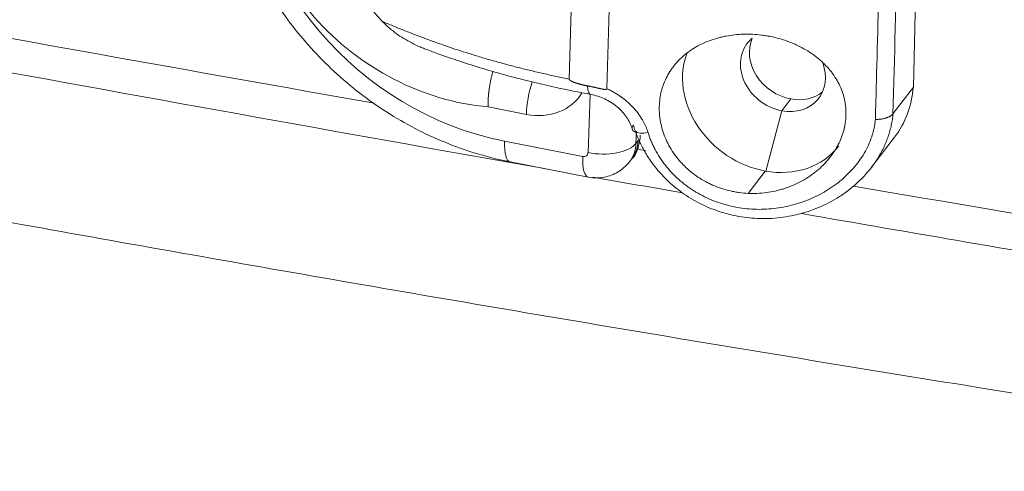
# Model space of a CAD drawing. Header units: millimetres. Extents: x 0 to 594, y 0 to 420.
# Tile 38 of 256: x 137.08 to 141.67, y 146.37 to 148.47. Entities that reach past the tile are written whole.
import ezdxf

# ---------------------------------------------------------------- set-up
doc = ezdxf.new("R2010")
doc.units = ezdxf.units.MM
doc.layers.add('1', color=7, linetype='Continuous', true_color=0xffffff)
doc.styles.add('Arial', font='txt')
doc.dimstyles.get("Standard").update_dxf_attribs({"dimtxt": 0.18, "dimasz": 0.18, "dimexe": 0.18, "dimexo": 0.0625, "dimgap": 0.09, "dimtad": 0, "dimtih": 1, "dimtoh": 1, "dimdec": 4, "dimzin": 0, "dimdsep": 46, "dimtxsty": 'Standard', "dimcen": 0.09, "dimadec": 0, "dimazin": 0, "dimtfac": 1, "dimtdec": 4, "dimtofl": 0, "dimtmove": 0, "dimatfit": 3, "dimfxl": 0, "dimtolj": 1, "dimtzin": 0, "dimarcsym": 0})

# ---------------------------------------------------------------- blocks, each defined once
blk = doc.blocks.new('_U0')
at = {"layer": '1', "color": 18, "lineweight": 18}
for p, q in [((94.8504, 161.6393), (94.8504, 103.5833)), ((318.5034, 149.327), (318.5034, 103.5833)), ((94.8504, 105.5833), (168.6802, 105.5833)), ((318.5034, 105.5833), (244.6736, 105.5833))]:
    blk.add_line(p, q, dxfattribs=at)
at = {"layer": '1', "color": 18}
for points in [[(94.8504, 105.5833), (98.3504, 106.5212), (98.3504, 104.6455)], [(318.5034, 105.5833), (315.0034, 104.6455), (315.0034, 106.5212)]]:
    blk.add_solid(points, dxfattribs=at)
at = {"layer": '1', "color": 18, "linetype": 'Continuous', "lineweight": 13, "char_height": 3.5, "attachment_point": 7, "line_spacing_factor": 1.047437, "style": 'Arial'}
for s, insert in [('\\fArial|b0|i0;\\W1.0000;DEFLATED TUBE LENGTH', (183.0321, 102.9547)), ('\\fArial|b0|i0;\\W1.0000;4.47', (170.3657, 102.9547))]:
    blk.add_mtext(s, dxfattribs=dict(at, insert=insert))
blk = doc.blocks.new('_U9')
at = {"layer": '1', "color": 18, "lineweight": 18}
for p, q in [((99.1455, 154.7179), (72.65, 154.7179)), ((74.65, 154.7179), (74.65, 112.4208)), ((257.5135, 127.4368), (72.65, 127.4368))]:
    blk.add_line(p, q, dxfattribs=at)
at = {"layer": '1', "color": 18}
for points in [[(74.65, 154.7179), (75.5878, 151.2179), (73.7122, 151.2179)], [(74.65, 127.4368), (73.7122, 130.9368), (75.5878, 130.9368)]]:
    blk.add_solid(points, dxfattribs=at)
at = {"layer": '1', "color": 18, "linetype": 'Continuous', "lineweight": 13, "char_height": 3.5, "attachment_point": 7, "rotation": 90, "line_spacing_factor": 1.047437, "style": 'Arial'}
for s, insert in [('\\fArial|b0|i0;\\W1.0000;0.55', (77.6288, 101.9119)), ('\\fArial|b0|i0;\\W1.0000;FWD TIE DOWN', (77.6288, 61.914))]:
    blk.add_mtext(s, dxfattribs=dict(at, insert=insert))
blk = doc.blocks.new('_U10')
at = {"layer": '1', "color": 18, "lineweight": 18}
for p, q in [((202.0973, 198.4427), (40.2436, 198.4427)), ((42.2436, 198.4427), (42.2436, 169.9126)), ((42.2436, 127.4368), (42.2436, 157.7463)), ((257.5135, 127.4368), (40.2436, 127.4368))]:
    blk.add_line(p, q, dxfattribs=at)
at = {"layer": '1', "color": 18}
for points in [[(42.2436, 198.4427), (43.1815, 194.9427), (41.3058, 194.9427)], [(42.2436, 127.4368), (41.3058, 130.9368), (43.1815, 130.9368)]]:
    blk.add_solid(points, dxfattribs=at)
at = {"layer": '1', "color": 18, "linetype": 'Continuous', "lineweight": 13, "insert": (45.2224, 159.4038), "char_height": 3.5, "attachment_point": 7, "rotation": 90, "line_spacing_factor": 1.047437, "style": 'Arial'}
blk.add_mtext('\\fArial|b0|i0;\\W1.0000;1.42', dxfattribs=at)
blk = doc.blocks.new('_U11')
at = {"layer": '1', "color": 18, "lineweight": 18}
for p, q in [((101.4996, 186.0644), (50.7679, 186.0644)), ((52.7679, 186.0644), (52.7679, 161.5114)), ((52.7679, 127.4368), (52.7679, 149.3451)), ((257.5135, 127.4368), (50.7679, 127.4368))]:
    blk.add_line(p, q, dxfattribs=at)
at = {"layer": '1', "color": 18}
for points in [[(52.7679, 186.0644), (53.7057, 182.5644), (51.8301, 182.5644)], [(52.7679, 127.4368), (51.8301, 130.9368), (53.7057, 130.9368)]]:
    blk.add_solid(points, dxfattribs=at)
at = {"layer": '1', "color": 18, "linetype": 'Continuous', "lineweight": 13, "insert": (55.7467, 151.0026), "char_height": 3.5, "attachment_point": 7, "rotation": 90, "line_spacing_factor": 1.047437, "style": 'Arial'}
blk.add_mtext('\\fArial|b0|i0;\\W1.0000;1.17', dxfattribs=at)
blk = doc.blocks.new('_U13')
at = {"layer": '1', "color": 18, "lineweight": 18}
for p, q in [((128.4245, 177.2952), (61.3878, 177.2952)), ((63.3878, 177.2952), (63.3878, 113.3718)), ((257.5135, 127.4368), (61.3878, 127.4368))]:
    blk.add_line(p, q, dxfattribs=at)
at = {"layer": '1', "color": 18}
for points in [[(63.3878, 177.2952), (64.3256, 173.7952), (62.4499, 173.7952)], [(63.3878, 127.4368), (62.4499, 130.9368), (64.3256, 130.9368)]]:
    blk.add_solid(points, dxfattribs=at)
at = {"layer": '1', "color": 18, "linetype": 'Continuous', "lineweight": 13, "char_height": 3.5, "attachment_point": 7, "rotation": 90, "line_spacing_factor": 1.047437, "style": 'Arial'}
for s, insert in [('\\fArial|b0|i0;\\W1.0000;1.00', (66.3666, 102.8629)), ('\\fArial|b0|i0;\\W1.0000;BOW DEFLATED', (66.3666, 61.4994))]:
    blk.add_mtext(s, dxfattribs=dict(at, insert=insert))

msp = doc.modelspace()

# ---------------------------------------------------------------- linework, layer by layer
at = {"layer": '1', "color": 155, "linetype": 'Continuous', "lineweight": 18}
for p, q in [((139.6758, 149.6133), (139.6384, 148.1965)), ((139.8143, 148.1515), (139.8523, 149.594)), ((141.2632, 148.9563), (141.2424, 148.1592)), ((141.1476, 148.0347), (141.2424, 148.1592)), ((141.0478, 147.7854), (141.1546, 147.9258)), ((139.3622, 147.8107), (139.7269, 147.7395)), ((139.9187, 147.8101), (139.9288, 147.823))]:
    msp.add_line(p, q, dxfattribs=at)
at = {"layer": '1', "color": 155, "linetype": 'Continuous', "lineweight": 13}
for p, q in [((139.7258, 147.8535), (139.7355, 148.1256)), ((140.6298, 148.0488), (140.6717, 148.1038)), ((139.4384, 148.032), (139.2599, 148.0668)), ((140.5546, 147.7674), (140.6298, 148.0488)), ((139.9514, 147.9536), (139.9494, 147.8967)), ((139.3368, 147.9072), (139.7015, 147.836)), ((139.9494, 147.8967), (139.9595, 147.9096)), ((140.4725, 147.6637), (140.5518, 147.7679))]:
    msp.add_line(p, q, dxfattribs=at)
for centre, major_axis, ratio, start_param, end_param in [((139.3782, 149.0673), (1.0334, -0.8092), 0.837606, 2.117786, 5.259378), ((139.1768, 149.038), (-0.8504, 0.6659), 0.837606, 0.475582, 2.23315), ((139.4973, 148.1072), (-0.0335, -0.1718), 0.284128, 4.303145, 5.220612), ((139.7565, 148.2233), (0.018, 0.0984), 0.281681, 2.257123, 3.16898), ((139.4479, 148.2972), (-0.2362, 0.185), 0.837606, 2.117786, 3.236904), ((140.028, 147.9916), (-0.0959, -0.0283), 0.390298, 5.830494, 7.507871), ((139.3957, 147.9824), (0.0335, 0.1718), 0.284128, 2.07902, 3.141884), ((139.7847, 147.9288), (0.1749, -0.0062), 0.46657, 4.385355, 5.956152), ((139.7612, 147.9334), (-0.1575, 0.1233), 0.837606, 3.13333, 3.688582), ((139.7713, 147.9463), (0.1575, -0.1233), 0.837606, 6.283169, 6.830175), ((139.7022, 147.8581), (0.0197, -0.0154), 0.837606, 5.259378, 6.830175), ((139.7604, 147.9113), (-0.0335, -0.1718), 0.284128, 5.220612, 6.28441)]:
    msp.add_ellipse(centre, major_axis=major_axis, ratio=ratio, start_param=start_param, end_param=end_param, dxfattribs=at)
at = {"layer": '1', "color": 155, "linetype": 'Continuous', "lineweight": 18}
for centre, major_axis, start_param, end_param in [((140.6347, 148.2347), (0.1671, -0.1272), 2.94433, 5.25664), ((140.6766, 148.2897), (0.1671, -0.1272), 3.338894, 5.25664), ((140.5616, 148.1387), (-0.3332, 0.2536), 0.232645, 2.115048), ((140.6347, 148.2347), (0.1671, -0.1272), 5.25664, 7.216896), ((140.6766, 148.2897), (0.1671, -0.1272), 5.25664, 6.085923), ((140.6766, 148.2897), (-0.478, 0.3639), 3.141562, 3.634573), ((140.5616, 148.1387), (-0.3332, 0.2536), 2.115048, 3.141612)]:
    msp.add_ellipse(centre, major_axis=major_axis, ratio=0.840089, start_param=start_param, end_param=end_param, dxfattribs=at)
for points, degree, knots in [([(314.1626, 146.3749), (310.3422, 146.3831), (306.5218, 146.3912), (298.8809, 146.4075), (291.24, 146.4238), (283.5992, 146.44), (275.9583, 146.4563), (272.1379, 146.4644), (266.4072, 146.4766), (264.497, 146.4807), (261.6317, 146.4869), (260.199, 146.4899), (258.7663, 146.493), (257.8112, 146.495), (257.3337, 146.496), (254.9459, 146.5011), (253.0357, 146.5053), (249.2153, 146.5152), (247.305, 146.5208), (243.4846, 146.5348), (241.5744, 146.5432), (237.754, 146.564), (235.8438, 146.5764), (232.0235, 146.6066), (230.1133, 146.6243), (227.7256, 146.6506), (227.2481, 146.656), (226.293, 146.6674), (225.8155, 146.6733), (224.3829, 146.6917), (223.4279, 146.7048), (221.5179, 146.7331), (220.5629, 146.7483), (218.6531, 146.7808), (216.7434, 146.8156), (214.8338, 146.8554), (212.9242, 146.8982), (211.9695, 146.9211), (209.1056, 146.9944), (207.1965, 147.0497), (204.3332, 147.1442), (203.3788, 147.1777), (201.4702, 147.2487), (200.516, 147.2863), (198.6076, 147.3661), (197.6536, 147.4082), (195.7455, 147.4973), (194.7916, 147.5443), (192.8839, 147.6435), (191.9301, 147.6958), (190.4996, 147.7783), (190.0228, 147.8065), (189.0692, 147.8644), (188.5924, 147.8941), (187.1623, 147.9854), (186.2091, 148.0492), (184.3034, 148.1832), (183.3508, 148.2535), (181.4462, 148.4008), (180.4942, 148.4779), (178.5908, 148.6394), (177.6395, 148.7238), (175.7374, 148.9006), (174.7867, 148.993), (172.8861, 149.1862), (171.9362, 149.2871), (170.7492, 149.419), (170.3932, 149.459), (170.0372, 149.4997), (169.7999, 149.5269), (169.6812, 149.5406), (169.0881, 149.6095), (168.6137, 149.6658), (167.6654, 149.7809), (167.1915, 149.8397), (166.244, 149.9598), (165.7704, 150.0211), (164.8237, 150.1464), (164.3506, 150.2104), (163.4048, 150.3412), (162.9322, 150.408), (162.2235, 150.5104), (161.9873, 150.5449), (161.5151, 150.6146), (161.2791, 150.6498), (160.8071, 150.7212), (160.5712, 150.7572), (160.0996, 150.8303), (159.8638, 150.8672), (159.1567, 150.9796), (158.6857, 151.0563), (157.7441, 151.2138), (157.2737, 151.2946), (156.3335, 151.4603), (155.8637, 151.5454), (154.9249, 151.7199), (154.4559, 151.8095), (153.5186, 151.9936), (153.0504, 152.0881), (152.1148, 152.2824), (151.5889, 152.3947), (151.0637, 152.5106), (150.947, 152.5364), (150.8886, 152.5494), (150.7136, 152.5884), (150.597, 152.6146), (150.2474, 152.6938), (150.0145, 152.7473), (149.3168, 152.91), (148.8526, 153.0214), (147.9265, 153.2508), (147.4646, 153.3688), (146.5431, 153.6119), (146.0836, 153.737), (145.1673, 153.995), (144.7104, 154.1279), (144.0274, 154.3337), (143.8001, 154.4034), (143.3463, 154.5451), (143.1197, 154.6171), (142.6675, 154.7635), (142.2161, 154.9123), (141.7664, 155.0662), (141.3177, 155.2228), (141.0938, 155.3024), (140.6469, 155.4646), (140.424, 155.5472), (139.9792, 155.7153), (139.7573, 155.8009), (139.3147, 155.9755), (139.094, 156.0644), (138.6537, 156.2458), (138.4342, 156.3382), (137.9964, 156.527), (137.7782, 156.6233), (137.3431, 156.82), (137.1263, 156.9204), (136.6943, 157.1259), (136.479, 157.2309), (136.0502, 157.4459), (135.8367, 157.5559), (135.5178, 157.725), (135.3852, 157.7964), (135.253, 157.8689), (135.2002, 157.898), (135.1738, 157.9126), (135.0946, 157.9565), (135.042, 157.9859), (134.7793, 158.134), (134.5711, 158.255), (134.2618, 158.4409), (134.1593, 158.5037), (133.9552, 158.6306), (133.8538, 158.6948), (133.652, 158.825), (133.5518, 158.8908), (133.3524, 159.0243), (133.2534, 159.0919), (133.0566, 159.2289), (132.9589, 159.2983), (132.7649, 159.4392), (132.6685, 159.5106), (132.4774, 159.6555), (132.3827, 159.729), (132.1947, 159.8784), (132.1016, 159.9542), (131.9171, 160.1083), (131.8257, 160.1866), (131.6449, 160.3459), (131.5555, 160.4269), (131.423, 160.5506), (131.3572, 160.6131), (131.2811, 160.6869), (131.2486, 160.7188), (131.227, 160.7401), (131.2163, 160.7508), (131.1194, 160.8472), (131.035, 160.9341), (130.8696, 161.1106), (130.7887, 161.2002), (130.6307, 161.3823), (130.5536, 161.4749), (130.4037, 161.6633), (130.3309, 161.7591), (130.2253, 161.9056), (130.1907, 161.9549), (130.1227, 162.0545), (130.0893, 162.1047), (130.024, 162.2063), (129.992, 162.2576), (129.9294, 162.3613), (129.8988, 162.4137), (129.8542, 162.4932), (129.8358, 162.5265), (129.8177, 162.5601), (129.8105, 162.5735), (129.8069, 162.5803), (129.7962, 162.6005), (129.7891, 162.614), (129.754, 162.6816), (129.7269, 162.736), (129.6966, 162.7996), (129.6925, 162.8084), (129.6884, 162.8171)], 3, [0, 0, 0, 0, 0.061059, 0.061059, 0.122119, 0.183178, 0.183178, 0.244238, 0.244238, 0.274767, 0.274767, 0.290032, 0.297664, 0.297664, 0.305297, 0.305297, 0.335827, 0.335827, 0.366356, 0.366356, 0.396886, 0.396886, 0.427416, 0.427416, 0.457945, 0.457945, 0.465578, 0.465578, 0.47321, 0.47321, 0.488475, 0.488475, 0.50374, 0.50374, 0.519005, 0.53427, 0.53427, 0.549534, 0.549534, 0.580064, 0.580064, 0.595329, 0.595329, 0.610594, 0.610594, 0.625859, 0.625859, 0.641123, 0.641123, 0.656388, 0.656388, 0.664021, 0.664021, 0.671653, 0.671653, 0.686918, 0.686918, 0.702183, 0.702183, 0.717448, 0.717448, 0.732713, 0.732713, 0.747977, 0.747977, 0.763242, 0.763242, 0.767058, 0.768967, 0.768967, 0.770875, 0.770875, 0.778507, 0.778507, 0.78614, 0.78614, 0.793772, 0.793772, 0.801404, 0.801404, 0.809037, 0.809037, 0.812853, 0.812853, 0.816669, 0.816669, 0.820485, 0.820485, 0.824302, 0.824302, 0.831934, 0.831934, 0.839566, 0.839566, 0.847199, 0.847199, 0.854831, 0.854831, 0.862464, 0.862464, 0.870096, 0.87105, 0.87105, 0.872004, 0.872004, 0.873912, 0.873912, 0.877729, 0.877729, 0.885361, 0.885361, 0.892993, 0.892993, 0.900626, 0.900626, 0.908258, 0.908258, 0.912074, 0.912074, 0.915891, 0.915891, 0.919707, 0.923523, 0.923523, 0.927339, 0.927339, 0.931156, 0.931156, 0.934972, 0.934972, 0.938788, 0.938788, 0.942604, 0.942604, 0.94642, 0.94642, 0.950237, 0.950237, 0.954053, 0.954053, 0.957869, 0.957869, 0.959777, 0.960254, 0.960254, 0.960731, 0.960731, 0.961685, 0.961685, 0.965501, 0.965501, 0.96741, 0.96741, 0.969318, 0.969318, 0.971226, 0.971226, 0.973134, 0.973134, 0.975042, 0.975042, 0.97695, 0.97695, 0.978858, 0.978858, 0.980766, 0.980766, 0.982674, 0.982674, 0.984583, 0.984583, 0.985537, 0.986014, 0.986252, 0.986252, 0.986491, 0.986491, 0.988399, 0.988399, 0.990307, 0.990307, 0.992215, 0.992215, 0.994123, 0.994123, 0.995077, 0.995077, 0.996031, 0.996031, 0.996985, 0.996985, 0.997939, 0.997939, 0.998416, 0.998536, 0.998536, 0.998655, 0.998655, 0.998893, 0.998893, 0.999847, 0.999847, 1, 1, 1, 1]), ([(129.6884, 162.8171), (129.6925, 162.8084), (129.6966, 162.7996), (129.7269, 162.736), (129.754, 162.6816), (129.7891, 162.614), (129.7962, 162.6005), (129.8069, 162.5803), (129.8105, 162.5735), (129.8177, 162.5601), (129.8358, 162.5265), (129.8542, 162.4932), (129.8988, 162.4137), (129.9294, 162.3613), (129.992, 162.2576), (130.024, 162.2063), (130.0893, 162.1047), (130.1227, 162.0545), (130.1907, 161.9549), (130.2253, 161.9056), (130.3309, 161.7591), (130.4037, 161.6633), (130.5536, 161.4749), (130.6307, 161.3823), (130.7887, 161.2002), (130.8696, 161.1106), (131.035, 160.9341), (131.1194, 160.8472), (131.2163, 160.7508), (131.227, 160.7401), (131.2486, 160.7188), (131.2811, 160.6869), (131.3572, 160.6131), (131.423, 160.5506), (131.5555, 160.4269), (131.6449, 160.3459), (131.8257, 160.1866), (131.9171, 160.1083), (132.1016, 159.9542), (132.1947, 159.8784), (132.3827, 159.729), (132.4774, 159.6555), (132.6685, 159.5106), (132.7649, 159.4392), (132.9589, 159.2983), (133.0566, 159.2289), (133.2534, 159.0919), (133.3524, 159.0243), (133.5518, 158.8908), (133.652, 158.825), (133.8538, 158.6948), (133.9552, 158.6306), (134.1593, 158.5037), (134.2618, 158.4409), (134.5711, 158.255), (134.7793, 158.134), (135.042, 157.9859), (135.0946, 157.9565), (135.1738, 157.9126), (135.2002, 157.898), (135.253, 157.8689), (135.3852, 157.7964), (135.5178, 157.725), (135.8367, 157.5559), (136.0502, 157.4459), (136.479, 157.2309), (136.6943, 157.1259), (137.1263, 156.9204), (137.3431, 156.82), (137.7782, 156.6233), (137.9964, 156.527), (138.4342, 156.3382), (138.6537, 156.2458), (139.094, 156.0644), (139.3147, 155.9755), (139.7573, 155.8009), (139.9792, 155.7153), (140.424, 155.5472), (140.6469, 155.4646), (141.0938, 155.3024), (141.3177, 155.2228), (141.7664, 155.0662), (142.2161, 154.9123), (142.6675, 154.7635), (143.1197, 154.6171), (143.3463, 154.5451), (143.8001, 154.4034), (144.0274, 154.3337), (144.7104, 154.1279), (145.1673, 153.995), (146.0836, 153.737), (146.5431, 153.6119), (147.4646, 153.3688), (147.9265, 153.2508), (148.8526, 153.0214), (149.3168, 152.91), (150.0145, 152.7473), (150.2474, 152.6938), (150.597, 152.6146), (150.7136, 152.5884), (150.8886, 152.5494), (150.947, 152.5364), (151.0637, 152.5106), (151.5889, 152.3947), (152.1148, 152.2824), (153.0504, 152.0881), (153.5186, 151.9936), (154.4559, 151.8095), (154.9249, 151.7199), (155.8637, 151.5454), (156.3335, 151.4603), (157.2737, 151.2946), (157.7441, 151.2138), (158.6857, 151.0563), (159.1567, 150.9796), (159.8638, 150.8672), (160.0996, 150.8303), (160.5712, 150.7572), (160.8071, 150.7212), (161.2791, 150.6498), (161.5151, 150.6146), (161.9873, 150.5449), (162.2235, 150.5104), (162.9322, 150.408), (163.4048, 150.3412), (164.3506, 150.2104), (164.8237, 150.1464), (165.7704, 150.0211), (166.244, 149.9598), (167.1915, 149.8397), (167.6654, 149.7809), (168.6137, 149.6658), (169.0881, 149.6095), (169.6812, 149.5406), (169.7999, 149.5269), (170.0372, 149.4997), (170.3932, 149.459), (170.7492, 149.419), (171.9362, 149.2871), (172.8861, 149.1862), (174.7867, 148.993), (175.7374, 148.9006), (177.6395, 148.7238), (178.5908, 148.6394), (180.4942, 148.4779), (181.4462, 148.4008), (183.3508, 148.2535), (184.3034, 148.1832), (186.2091, 148.0492), (187.1623, 147.9854), (188.5924, 147.8941), (189.0692, 147.8644), (190.0228, 147.8065), (190.4996, 147.7783), (191.9301, 147.6958), (192.8839, 147.6435), (194.7916, 147.5443), (195.7455, 147.4973), (197.6536, 147.4082), (198.6076, 147.3661), (200.516, 147.2863), (201.4702, 147.2487), (203.3788, 147.1777), (204.3332, 147.1442), (207.1965, 147.0497), (209.1056, 146.9944), (211.9695, 146.9211), (212.9242, 146.8982), (214.8338, 146.8554), (216.7434, 146.8156), (218.6531, 146.7808), (220.5629, 146.7483), (221.5179, 146.7331), (223.4279, 146.7048), (224.3829, 146.6917), (225.8155, 146.6733), (226.293, 146.6674), (227.2481, 146.656), (227.7256, 146.6506), (230.1133, 146.6243), (232.0235, 146.6066), (235.8438, 146.5764), (237.754, 146.564), (241.5744, 146.5432), (243.4846, 146.5348), (247.305, 146.5208), (249.2153, 146.5152), (253.0357, 146.5053), (254.9459, 146.5011), (257.3337, 146.496), (257.8112, 146.495), (258.7663, 146.493), (260.199, 146.4899), (261.6317, 146.4869), (264.497, 146.4807), (266.4072, 146.4766), (272.1379, 146.4644), (275.9583, 146.4563), (283.5992, 146.44), (291.24, 146.4238), (298.8809, 146.4075), (306.5218, 146.3912), (310.3422, 146.3831), (314.1626, 146.3749)], 3, [0, 0, 0, 0, 0.000153, 0.000153, 0.001107, 0.001107, 0.001345, 0.001345, 0.001464, 0.001464, 0.001584, 0.002061, 0.002061, 0.003015, 0.003015, 0.003969, 0.003969, 0.004923, 0.004923, 0.005877, 0.005877, 0.007785, 0.007785, 0.009693, 0.009693, 0.011601, 0.011601, 0.013509, 0.013509, 0.013748, 0.013748, 0.013986, 0.014463, 0.015417, 0.015417, 0.017326, 0.017326, 0.019234, 0.019234, 0.021142, 0.021142, 0.02305, 0.02305, 0.024958, 0.024958, 0.026866, 0.026866, 0.028774, 0.028774, 0.030682, 0.030682, 0.03259, 0.03259, 0.034499, 0.034499, 0.038315, 0.038315, 0.039269, 0.039269, 0.039746, 0.039746, 0.040223, 0.042131, 0.042131, 0.045947, 0.045947, 0.049763, 0.049763, 0.05358, 0.05358, 0.057396, 0.057396, 0.061212, 0.061212, 0.065028, 0.065028, 0.068844, 0.068844, 0.072661, 0.072661, 0.076477, 0.076477, 0.080293, 0.084109, 0.084109, 0.087926, 0.087926, 0.091742, 0.091742, 0.099374, 0.099374, 0.107007, 0.107007, 0.114639, 0.114639, 0.122271, 0.122271, 0.126088, 0.126088, 0.127996, 0.127996, 0.12895, 0.12895, 0.129904, 0.137536, 0.137536, 0.145169, 0.145169, 0.152801, 0.152801, 0.160434, 0.160434, 0.168066, 0.168066, 0.175698, 0.175698, 0.179515, 0.179515, 0.183331, 0.183331, 0.187147, 0.187147, 0.190963, 0.190963, 0.198596, 0.198596, 0.206228, 0.206228, 0.21386, 0.21386, 0.221493, 0.221493, 0.229125, 0.229125, 0.231033, 0.231033, 0.232942, 0.236758, 0.236758, 0.252023, 0.252023, 0.267287, 0.267287, 0.282552, 0.282552, 0.297817, 0.297817, 0.313082, 0.313082, 0.328347, 0.328347, 0.335979, 0.335979, 0.343612, 0.343612, 0.358877, 0.358877, 0.374141, 0.374141, 0.389406, 0.389406, 0.404671, 0.404671, 0.419936, 0.419936, 0.450466, 0.450466, 0.46573, 0.46573, 0.480995, 0.49626, 0.49626, 0.511525, 0.511525, 0.52679, 0.52679, 0.534422, 0.534422, 0.542055, 0.542055, 0.572584, 0.572584, 0.603114, 0.603114, 0.633644, 0.633644, 0.664173, 0.664173, 0.694703, 0.694703, 0.702336, 0.702336, 0.709968, 0.725233, 0.725233, 0.755762, 0.755762, 0.816822, 0.816822, 0.877881, 0.938941, 0.938941, 1, 1, 1, 1]), ([(132.5527, 151.3039), (132.6795, 151.2838), (132.8065, 151.2638), (133.0607, 151.2239), (133.1878, 151.204), (133.5695, 151.1447), (133.8243, 151.1054), (134.5894, 150.9885), (135.1007, 150.9116), (136.1252, 150.7598), (136.6384, 150.6848), (137.6667, 150.5366), (138.1818, 150.4633), (138.9555, 150.3545), (139.2137, 150.3185), (139.6011, 150.2646), (139.7304, 150.2467), (139.9888, 150.211), (140.1181, 150.1932), (140.7648, 150.1044), (141.2827, 150.034), (142.3199, 149.8946), (142.839, 149.8255), (143.8785, 149.6887), (144.3988, 149.6208), (145.18, 149.52), (145.4406, 149.4865), (145.962, 149.4198), (146.2229, 149.3866), (147.0058, 149.2875), (147.5283, 149.222), (148.5741, 149.092), (149.0975, 149.0276), (150.1452, 148.8999), (150.6696, 148.8366), (151.7195, 148.7112), (152.3763, 148.6335), (153.034, 148.5568), (153.2972, 148.5261), (153.4288, 148.5108), (153.8237, 148.4651), (154.0872, 148.4348), (154.6143, 148.3745), (154.8781, 148.3445), (155.4058, 148.2848), (155.6699, 148.2552), (156.0662, 148.211), (156.1984, 148.1963), (156.4628, 148.167), (156.595, 148.1524), (156.8596, 148.1234), (156.992, 148.1089), (157.2567, 148.0801), (157.3892, 148.0658), (157.5217, 148.0516)], 3, [0, 0, 0, 0, 0.015625, 0.015625, 0.03125, 0.03125, 0.0625, 0.0625, 0.125, 0.125, 0.1875, 0.1875, 0.25, 0.25, 0.28125, 0.28125, 0.296875, 0.296875, 0.3125, 0.3125, 0.375, 0.375, 0.4375, 0.4375, 0.5, 0.5, 0.53125, 0.53125, 0.5625, 0.5625, 0.625, 0.625, 0.6875, 0.6875, 0.75, 0.75, 0.8125, 0.828125, 0.828125, 0.84375, 0.84375, 0.875, 0.875, 0.90625, 0.90625, 0.9375, 0.9375, 0.953125, 0.953125, 0.96875, 0.96875, 0.984375, 0.984375, 1, 1, 1, 1]), ([(138.2178, 149.9822), (138.2035, 149.9648), (138.1373, 149.877), (138.0667, 149.6866), (138.018, 149.421), (138.0325, 149.1415), (138.1052, 148.8625), (138.2347, 148.5944), (138.4154, 148.3488), (138.6402, 148.1365), (138.8993, 147.9667), (139.146, 147.8624), (139.3021, 147.8224), (139.3622, 147.8107)], 3, [0, 0, 0, 0, 0.025509, 0.125228, 0.224974, 0.325219, 0.426156, 0.527721, 0.629737, 0.732045, 0.834552, 0.93721, 1, 1, 1, 1]), ([(138.4335, 149.3488), (138.4322, 149.3306), (138.4316, 149.3122), (138.4314, 149.2749), (138.4324, 149.2372), (138.4372, 149.1793), (138.4426, 149.1398), (138.4463, 149.1174), (138.4467, 149.1149), (138.4476, 149.1099), (138.4489, 149.1023), (138.4521, 149.0848), (138.4552, 149.0698), (138.4617, 149.0399), (138.4666, 149.02), (138.4773, 148.9804), (138.4831, 148.9606), (138.4958, 148.9212), (138.5026, 148.9015), (138.5118, 148.8771), (138.5137, 148.8722), (138.5175, 148.8624), (138.5194, 148.8575), (138.5253, 148.8429), (138.5293, 148.8333), (138.5417, 148.8045), (138.5504, 148.7856), (138.5686, 148.7483), (138.5781, 148.73), (138.598, 148.6938), (138.6083, 148.676), (138.6245, 148.6497), (138.6327, 148.6367), (138.6412, 148.6238), (138.6469, 148.6152), (138.6498, 148.6109), (138.6643, 148.5898), (138.6763, 148.5733), (138.701, 148.5411), (138.7263, 148.5097), (138.7532, 148.4801), (138.767, 148.4657)], 3, [0, 0, 0, 0, 0.0625, 0.0625, 0.125, 0.1875, 0.25, 0.25, 0.257813, 0.257813, 0.265625, 0.28125, 0.3125, 0.3125, 0.375, 0.375, 0.4375, 0.4375, 0.5, 0.5, 0.515625, 0.515625, 0.53125, 0.53125, 0.5625, 0.5625, 0.625, 0.625, 0.6875, 0.6875, 0.75, 0.75, 0.78125, 0.796875, 0.796875, 0.8125, 0.8125, 0.875, 0.875, 0.9375, 1, 1, 1, 1]), ([(132.5716, 149.0717), (133.0567, 148.9765), (134.4182, 148.7123), (136.7274, 148.2801), (138.5654, 147.9484), (139.5186, 147.78), (139.5247, 147.7789)], 3, [0, 0, 0, 0, 0.211646, 0.5926, 0.997405, 1, 1, 1, 1]), ([(138.9652, 148.3376), (138.9646, 148.3378), (138.964, 148.338), (138.9566, 148.3409), (138.9498, 148.3436), (138.9298, 148.3521), (138.9168, 148.3582), (138.8913, 148.3714), (138.8789, 148.3784), (138.8546, 148.3933), (138.8427, 148.4013), (138.8255, 148.4139), (138.8198, 148.4182), (138.8114, 148.4249), (138.8086, 148.4272), (138.8031, 148.4318), (138.8004, 148.4341), (138.787, 148.4457), (138.7767, 148.4555), (138.767, 148.4657)], 3, [0, 0, 0, 0, 0.00825, 0.00825, 0.098409, 0.098409, 0.278727, 0.278727, 0.459045, 0.459045, 0.639363, 0.639363, 0.729523, 0.729523, 0.774602, 0.774602, 0.819682, 0.819682, 1, 1, 1, 1]), ([(140.4921, 148.4053), (140.4781, 148.406), (140.4642, 148.4061), (140.4367, 148.4052), (140.423, 148.4043), (140.3958, 148.4014), (140.3824, 148.3994), (140.3623, 148.3956), (140.3556, 148.3942), (140.3457, 148.3919), (140.3424, 148.391), (140.3358, 148.3894), (140.3325, 148.3885), (140.3163, 148.384), (140.291, 148.3758), (140.267, 148.3655), (140.2436, 148.3542), (140.2322, 148.348), (140.2198, 148.3405), (140.2184, 148.3396), (140.2157, 148.3379), (140.2116, 148.3353), (140.2023, 148.3292), (140.1945, 148.3236), (140.1795, 148.3122), (140.1699, 148.3042), (140.1519, 148.2873), (140.1433, 148.2784), (140.1313, 148.2644), (140.1274, 148.2596), (140.1199, 148.2499), (140.1163, 148.2449), (140.1061, 148.2298), (140.0936, 148.209), (140.0837, 148.1871), (140.0772, 148.1702), (140.0752, 148.1645), (140.0724, 148.1559), (140.0715, 148.153), (140.0698, 148.1471), (140.069, 148.1442), (140.0652, 148.1294), (140.0628, 148.1175), (140.0594, 148.0934), (140.0584, 148.0813), (140.0578, 148.0568), (140.0581, 148.0445), (140.0594, 148.0289), (140.0597, 148.0258), (140.0604, 148.0195), (140.0615, 148.0102), (140.0631, 148.0009), (140.0666, 147.9824), (140.0727, 147.9579), (140.0814, 147.9338), (140.0889, 147.9159), (140.0916, 147.91), (140.0958, 147.9012), (140.0973, 147.8982), (140.1003, 147.8924), (140.1018, 147.8895), (140.1097, 147.8751), (140.1165, 147.8639), (140.1314, 147.8421), (140.1393, 147.8315), (140.1522, 147.8161), (140.1566, 147.8111), (140.1634, 147.8036), (140.1657, 147.8012), (140.1704, 147.7963), (140.1728, 147.7939), (140.1849, 147.7819), (140.195, 147.7728), (140.2161, 147.7557), (140.2379, 147.7395), (140.2614, 147.7253), (140.2766, 147.717), (140.2796, 147.7154), (140.2858, 147.7122), (140.2889, 147.7107), (140.2983, 147.7061), (140.3046, 147.7033), (140.3237, 147.6951), (140.3366, 147.6902), (140.3628, 147.6817), (140.3761, 147.678), (140.3964, 147.6734), (140.4032, 147.672), (140.4135, 147.6701), (140.417, 147.6696), (140.4239, 147.6685), (140.4273, 147.668), (140.4446, 147.6656), (140.4586, 147.6644), (140.4725, 147.6637)], 3, [0, 0, 0, 0, 0.03125, 0.03125, 0.0625, 0.0625, 0.09375, 0.09375, 0.109375, 0.109375, 0.117187, 0.117187, 0.125, 0.125, 0.15625, 0.1875, 0.1875, 0.21875, 0.21875, 0.222656, 0.222656, 0.226562, 0.234375, 0.25, 0.25, 0.28125, 0.28125, 0.3125, 0.3125, 0.328125, 0.328125, 0.34375, 0.34375, 0.375, 0.40625, 0.40625, 0.421875, 0.421875, 0.429687, 0.429687, 0.4375, 0.4375, 0.46875, 0.46875, 0.5, 0.5, 0.53125, 0.53125, 0.539062, 0.539062, 0.546875, 0.5625, 0.5625, 0.59375, 0.625, 0.625, 0.640625, 0.640625, 0.648437, 0.648437, 0.65625, 0.65625, 0.6875, 0.6875, 0.71875, 0.71875, 0.734375, 0.734375, 0.742187, 0.742187, 0.75, 0.75, 0.78125, 0.78125, 0.8125, 0.84375, 0.84375, 0.851562, 0.851562, 0.859375, 0.859375, 0.875, 0.875, 0.90625, 0.90625, 0.9375, 0.9375, 0.953125, 0.953125, 0.960937, 0.960937, 0.96875, 0.96875, 1, 1, 1, 1]), ([(140.4725, 147.6637), (140.4868, 147.6631), (140.5009, 147.6631), (140.529, 147.6643), (140.5569, 147.6668), (140.5845, 147.6716), (140.605, 147.6762), (140.6118, 147.6779), (140.622, 147.6806), (140.6254, 147.6816), (140.6322, 147.6836), (140.6355, 147.6846), (140.6522, 147.6899), (140.6653, 147.6947), (140.6908, 147.7053), (140.7033, 147.7112), (140.7276, 147.7239), (140.7395, 147.7309), (140.7539, 147.7402), (140.7568, 147.7421), (140.7611, 147.745), (140.7625, 147.746), (140.7653, 147.748), (140.7723, 147.7529), (140.7791, 147.758), (140.7952, 147.7706), (140.8053, 147.7794), (140.8247, 147.7979), (140.8339, 147.8075), (140.8469, 147.8226), (140.8511, 147.8278), (140.8572, 147.8356), (140.8602, 147.8396), (140.8631, 147.8436), (140.8651, 147.8464), (140.866, 147.8477), (140.8746, 147.86), (140.8884, 147.8823), (140.8995, 147.9055), (140.9092, 147.9292), (140.9134, 147.9412), (140.9177, 147.9566), (140.9189, 147.9612), (140.92, 147.9659), (140.9207, 147.969), (140.9211, 147.9706), (140.9228, 147.9784), (140.9239, 147.9846), (140.9268, 148.0034), (140.9291, 148.0283), (140.9282, 148.0532), (140.9264, 148.0718), (140.9256, 148.078), (140.9242, 148.0873), (140.9236, 148.0904), (140.9224, 148.0966), (140.9218, 148.0997), (140.9183, 148.1149), (140.9149, 148.1269), (140.9064, 148.1504), (140.9015, 148.1619), (140.8931, 148.1788), (140.8901, 148.1844), (140.8854, 148.1927), (140.8837, 148.1955), (140.8804, 148.2009), (140.8787, 148.2036), (140.87, 148.217), (140.8624, 148.2273), (140.8462, 148.2473), (140.8375, 148.2568), (140.8236, 148.2707), (140.8189, 148.2752), (140.8115, 148.2819), (140.8091, 148.2841), (140.804, 148.2884), (140.8015, 148.2906), (140.7886, 148.3011), (140.7779, 148.3091), (140.7558, 148.3242), (140.7443, 148.3313), (140.7206, 148.3446), (140.7084, 148.3508), (140.6927, 148.358), (140.6895, 148.3594), (140.6831, 148.3622), (140.6735, 148.3662), (140.6638, 148.37), (140.6442, 148.3772), (140.6177, 148.3857), (140.5905, 148.3922), (140.5697, 148.3964), (140.5628, 148.3976), (140.5523, 148.3993), (140.5488, 148.3998), (140.5417, 148.4008), (140.5382, 148.4013), (140.5205, 148.4035), (140.5063, 148.4047), (140.4921, 148.4053)], 3, [0, 0, 0, 0, 0.03125, 0.03125, 0.0625, 0.09375, 0.09375, 0.109375, 0.109375, 0.117187, 0.117187, 0.125, 0.125, 0.15625, 0.15625, 0.1875, 0.1875, 0.21875, 0.21875, 0.226562, 0.226562, 0.230469, 0.230469, 0.234375, 0.25, 0.25, 0.28125, 0.28125, 0.3125, 0.3125, 0.328125, 0.328125, 0.335937, 0.339844, 0.339844, 0.34375, 0.34375, 0.375, 0.40625, 0.40625, 0.4375, 0.4375, 0.445312, 0.449219, 0.449219, 0.453125, 0.453125, 0.46875, 0.46875, 0.5, 0.53125, 0.53125, 0.546875, 0.546875, 0.554687, 0.554687, 0.5625, 0.5625, 0.59375, 0.59375, 0.625, 0.625, 0.640625, 0.640625, 0.648438, 0.648438, 0.65625, 0.65625, 0.6875, 0.6875, 0.71875, 0.71875, 0.734375, 0.734375, 0.742188, 0.742188, 0.75, 0.75, 0.78125, 0.78125, 0.8125, 0.8125, 0.84375, 0.84375, 0.851563, 0.851563, 0.859375, 0.875, 0.875, 0.90625, 0.9375, 0.9375, 0.953125, 0.953125, 0.960938, 0.960938, 0.96875, 0.96875, 1, 1, 1, 1]), ([(138.9653, 148.3379), (138.9843, 148.3306), (139.0374, 148.3105), (139.1276, 148.2795), (139.2359, 148.2451), (139.3504, 148.2122), (139.4641, 148.1829), (139.5942, 148.1529), (139.6839, 148.1349), (139.7385, 148.1249)], 3, [0, 0, 0, 0, 0.081612, 0.226488, 0.371308, 0.516091, 0.673669, 0.803752, 1, 1, 1, 1]), ([(139.2599, 148.0668), (139.2599, 148.0674), (139.2599, 148.0681), (139.2599, 148.0694), (139.2598, 148.0713), (139.2598, 148.0759), (139.2598, 148.0799), (139.2599, 148.0879), (139.2602, 148.0987), (139.2608, 148.1098), (139.2615, 148.1182), (139.2617, 148.121), (139.2621, 148.1253), (139.2622, 148.1267), (139.2625, 148.1296), (139.2633, 148.1367), (139.2648, 148.1495), (139.2666, 148.1607), (139.2684, 148.172), (139.2695, 148.1776), (139.2717, 148.1887), (139.2729, 148.1942), (139.2754, 148.2049), (139.2781, 148.2154), (139.281, 148.2255), (139.2827, 148.2311), (139.2829, 148.2317), (139.2831, 148.2324)], 3, [0, 0, 0, 0, 0.012328, 0.012328, 0.024656, 0.049312, 0.098624, 0.098624, 0.197248, 0.295873, 0.295873, 0.345185, 0.345185, 0.369841, 0.369841, 0.394497, 0.493121, 0.591745, 0.591745, 0.690369, 0.690369, 0.788994, 0.788994, 0.887618, 0.986242, 0.986242, 1, 1, 1, 1]), ([(139.6384, 148.1965), (139.6383, 148.193), (139.6464, 148.1883), (139.6506, 148.1858), (139.657, 148.1831), (139.6662, 148.1793), (139.679, 148.1755), (139.6994, 148.1694), (139.7237, 148.1649)], 2, [0, 0, 0, 0.125, 0.125, 0.25, 0.25, 0.5, 0.5, 1, 1, 1]), ([(139.7237, 148.1649), (139.7422, 148.1614), (139.77, 148.155), (139.7799, 148.1528), (139.7816, 148.1524), (139.7881, 148.1509), (139.7932, 148.15), (139.8004, 148.1486), (139.8048, 148.1483), (139.8142, 148.1476), (139.8143, 148.1515)], 2, [0, 0, 0, 0.5, 0.5, 0.625, 0.625, 0.75, 0.75, 0.875, 0.875, 1, 1, 1]), ([(139.7391, 148.1248), (139.7618, 148.1206), (139.8044, 148.1069), (139.8632, 148.0698), (139.9082, 148.0205), (139.9259, 147.9836), (139.9319, 147.9639)], 3, [0, 0, 0, 0, 0.255129, 0.507434, 0.755786, 1, 1, 1, 1]), ([(141.1476, 148.0347), (141.1471, 148.034), (141.146, 148.0327), (141.1441, 148.0308), (141.1419, 148.0288), (141.1395, 148.0269), (141.1369, 148.0251), (141.134, 148.0233), (141.1309, 148.0216), (141.1275, 148.0199), (141.1239, 148.0183), (141.1201, 148.0169), (141.1159, 148.0154), (141.111, 148.0139), (141.1053, 148.0124), (141.0988, 148.011), (141.0915, 148.0098), (141.0835, 148.0089), (141.0748, 148.0082), (141.0687, 148.008), (141.0656, 148.008)], 3, [0, 0, 0, 0, 0.042699, 0.086073, 0.130086, 0.174697, 0.219862, 0.265534, 0.31166, 0.358184, 0.40505, 0.452195, 0.499556, 0.555722, 0.617493, 0.684663, 0.756942, 0.833939, 0.915158, 1, 1, 1, 1]), ([(141.0484, 147.7863), (141.0442, 147.7807), (141.0298, 147.7626), (141.0027, 147.7325), (140.9663, 147.6986), (140.9256, 147.6667), (140.8683, 147.629), (140.8002, 147.5955), (140.7338, 147.5731), (140.6656, 147.556), (140.5917, 147.5457), (140.4964, 147.5459), (140.4054, 147.5585), (140.3121, 147.5858), (140.2246, 147.6263), (140.1445, 147.6791), (140.0734, 147.7433), (140.0283, 147.7988), (140.0015, 147.8394), (139.9884, 147.8613), (139.9761, 147.884), (139.9646, 147.9076), (139.9542, 147.9319), (139.9448, 147.957), (139.9395, 147.974), (139.9369, 147.9826)], 3, [0, 0, 0, 0, 0.016136, 0.052614, 0.091437, 0.127484, 0.16739, 0.242732, 0.29229, 0.318697, 0.394132, 0.451289, 0.521447, 0.588486, 0.656857, 0.725637, 0.792702, 0.86274, 0.88131, 0.900225, 0.919486, 0.939093, 0.959048, 0.97935, 1, 1, 1, 1]), ([(139.927, 147.8213), (139.9275, 147.8218), (139.9462, 147.8383), (139.9617, 147.8801), (139.969, 147.9187), (139.9697, 147.9355)], 3, [0, 0, 0, 0, 0.017544, 0.60467, 1, 1, 1, 1]), ([(139.7269, 147.7395), (139.7527, 147.7348), (139.8002, 147.7344), (139.8688, 147.7603), (139.9024, 147.7905), (139.9172, 147.8087)], 3, [0, 0, 0, 0, 0.352952, 0.681487, 1, 1, 1, 1]), ([(140.7223, 147.5692), (141.2389, 147.4796), (142.7194, 147.2256), (145.1877, 146.8155), (148.1479, 146.3448), (151.0504, 145.9029), (152.9705, 145.6242), (153.8821, 145.4948)], 3, [0, 0, 0, 0, 0.119308, 0.341342, 0.566338, 0.794571, 1, 1, 1, 1])]:
    msp.add_open_spline(points, degree=degree, knots=knots, dxfattribs=at)
at = {"layer": '1', "color": 155, "linetype": 'Continuous', "lineweight": 13}
for points, knots in [([(157.5136, 148.1736), (157.2483, 148.2021), (156.9832, 148.2309), (156.5859, 148.2745), (156.4535, 148.289), (156.1888, 148.3183), (156.0565, 148.333), (155.6597, 148.3772), (155.3954, 148.4069), (154.867, 148.4665), (154.603, 148.4965), (154.0752, 148.5569), (153.8115, 148.5872), (153.4161, 148.6329), (153.2843, 148.6482), (153.0208, 148.6789), (152.8892, 148.6942), (152.2309, 148.7712), (151.7048, 148.8334), (150.6537, 148.9588), (150.1287, 149.0221), (149.0797, 149.1498), (148.5557, 149.2142), (147.5086, 149.3441), (146.9855, 149.4095), (146.2016, 149.5086), (145.9404, 149.5418), (145.4183, 149.6084), (145.1575, 149.6419), (143.8537, 149.8099), (142.8129, 149.9466), (141.2552, 150.1555), (140.7366, 150.2257), (140.0891, 150.3144), (139.9596, 150.3322), (139.7008, 150.3679), (139.5714, 150.3858), (139.1834, 150.4395), (138.925, 150.4756), (137.6336, 150.6566), (136.6038, 150.8044), (135.065, 151.0319), (134.553, 151.1087), (133.7869, 151.2255), (133.5317, 151.2647), (133.2132, 151.3141), (133.1496, 151.324), (133.0222, 151.3439), (132.9586, 151.3538), (132.7678, 151.3837), (132.6406, 151.4037), (132.5136, 151.4237)], [0, 0, 0, 0, 0.03125, 0.03125, 0.046875, 0.046875, 0.0625, 0.0625, 0.09375, 0.09375, 0.125, 0.125, 0.15625, 0.15625, 0.171875, 0.171875, 0.1875, 0.1875, 0.25, 0.25, 0.3125, 0.3125, 0.375, 0.375, 0.4375, 0.4375, 0.46875, 0.46875, 0.5, 0.5, 0.625, 0.625, 0.6875, 0.6875, 0.703125, 0.703125, 0.71875, 0.71875, 0.75, 0.75, 0.875, 0.875, 0.9375, 0.9375, 0.96875, 0.96875, 0.976563, 0.976563, 0.984375, 0.984375, 1, 1, 1, 1]), ([(138.7301, 148.0842), (137.874, 148.235), (137.0202, 148.3882), (136.0156, 148.5717), (135.7862, 148.6137), (135.557, 148.6559), (135.4042, 148.6841), (135.3278, 148.6982), (134.9461, 148.7689), (134.6411, 148.8257), (133.7273, 148.997), (133.1196, 149.1123), (132.5136, 149.2288)], [0, 0, 0, 0, 0.41029, 0.41029, 0.484004, 0.520861, 0.520861, 0.557718, 0.557718, 0.705145, 0.705145, 1, 1, 1, 1]), ([(141.0656, 148.008), (141.0672, 148.067), (141.0687, 148.126), (141.0756, 148.3909), (141.081, 148.5968), (141.0864, 148.8027)], [0, 0, 0, 0, 0.222848, 0.222848, 1, 1, 1, 1]), ([(162.5136, 144.1145), (162.2119, 144.1444), (161.6247, 144.2025), (160.7692, 144.2892), (158.5585, 144.517), (155.1792, 144.8875), (150.4996, 145.4572), (145.9927, 146.0695), (142.4408, 146.6099), (139.9586, 147.0178), (138.4448, 147.2763), (136.9433, 147.5427), (135.4544, 147.8172), (133.9777, 148.099), (133.0009, 148.2943), (132.5136, 148.3917)], [0, 0, 0, 0, 0.029457, 0.057333, 0.083627, 0.245757, 0.389083, 0.546098, 0.694537, 0.745996, 0.797239, 0.848264, 0.899067, 0.949647, 1, 1, 1, 1]), ([(139.8143, 148.1515), (139.8171, 148.1502), (139.8227, 148.1476), (139.8309, 148.1435), (139.8391, 148.1392), (139.8472, 148.1347), (139.8551, 148.13), (139.863, 148.1251), (139.8707, 148.1201), (139.8859, 148.1096), (139.9078, 148.0926), (139.9344, 148.0673), (139.958, 148.0397), (139.9741, 148.016), (139.9846, 147.9977), (139.9909, 147.9852), (139.9966, 147.9726), (140.0016, 147.9598), (140.0044, 147.9512), (140.0058, 147.9468)], [0, 0, 0, 0, 0.031465, 0.062826, 0.094111, 0.125345, 0.156556, 0.18777, 0.219013, 0.250312, 0.375575, 0.50031, 0.625672, 0.750454, 0.800642, 0.850565, 0.900349, 0.950118, 1, 1, 1, 1]), ([(141.1476, 148.0347), (141.1472, 148.0304), (141.1463, 148.0216), (141.1446, 148.0085), (141.1424, 147.9954), (141.1398, 147.9822), (141.1368, 147.969), (141.1334, 147.9559), (141.1296, 147.9427), (141.1254, 147.9296), (141.1207, 147.9164), (141.1157, 147.9034), (141.1101, 147.8903), (141.1042, 147.8774), (141.0979, 147.8645), (141.0858, 147.8418), (141.0697, 147.8155), (141.0545, 147.7942), (141.0484, 147.7863)], [0, 0, 0, 0, 0.049543, 0.099323, 0.149347, 0.199618, 0.250143, 0.300925, 0.35197, 0.403283, 0.454868, 0.506731, 0.558875, 0.611305, 0.664026, 0.717042, 0.892942, 1, 1, 1, 1]), ([(140.0058, 147.9468), (140.0069, 147.9435), (140.009, 147.9368), (140.0125, 147.9268), (140.0162, 147.9168), (140.0201, 147.9069), (140.0244, 147.8971), (140.0288, 147.8873), (140.0335, 147.8776), (140.0434, 147.8584), (140.06, 147.8302), (140.0857, 147.7944), (140.1147, 147.7608), (140.1574, 147.7191), (140.2179, 147.6737), (140.2991, 147.6316), (140.3863, 147.6032), (140.4772, 147.5888), (140.5689, 147.5886), (140.6596, 147.6021), (140.7465, 147.6287), (140.8281, 147.6679), (140.9017, 147.7185), (140.9547, 147.7696), (140.9906, 147.8148), (141.0141, 147.8508), (141.0336, 147.8883), (141.0459, 147.9194), (141.0533, 147.9432), (141.0576, 147.9593), (141.061, 147.9754), (141.0638, 147.9917), (141.065, 148.0025), (141.0656, 148.008)], [0, 0, 0, 0, 0.00781, 0.015613, 0.023413, 0.031215, 0.039023, 0.046841, 0.054675, 0.062527, 0.093771, 0.125152, 0.156271, 0.187557, 0.250194, 0.312516, 0.375198, 0.437529, 0.500222, 0.562535, 0.625216, 0.687451, 0.750107, 0.812233, 0.84372, 0.874918, 0.906129, 0.937104, 0.949745, 0.962334, 0.974891, 0.987439, 1, 1, 1, 1]), ([(162.5136, 144.5699), (161.8731, 144.6478), (161.233, 144.7268), (160.5136, 144.8171), (160.4337, 144.8271), (160.2738, 144.8473), (160.1939, 144.8573), (159.9542, 144.8876), (159.475, 144.9485), (158.9964, 145.01), (157.4021, 145.2163), (156.1305, 145.3861), (153.5953, 145.7351), (152.3318, 145.9144), (149.8131, 146.2826), (148.5579, 146.4716), (146.0561, 146.8593), (144.8095, 147.058), (142.6971, 147.4045), (141.829, 147.5497), (140.9631, 147.6973)], [0, 0, 0, 0, 0.08771, 0.08771, 0.098673, 0.098673, 0.109637, 0.109637, 0.131565, 0.175419, 0.175419, 0.350839, 0.350839, 0.526258, 0.526258, 0.701677, 0.701677, 0.877097, 0.877097, 1, 1, 1, 1])]:
    msp.add_open_spline(points, degree=3, knots=knots, dxfattribs=at)
for points, degree in [([(141.1684, 148.8318), (141.1615, 148.5661), (141.1545, 148.3004), (141.1476, 148.0347)], 3), ([(138.767, 148.4657), (139.1716, 148.2902), (139.6384, 148.1965)], 2), ([(139.9931, 147.8638), (139.9795, 147.8662), (139.966, 147.8685), (139.9524, 147.8709)], 3)]:
    msp.add_open_spline(points, degree=degree, dxfattribs=at)
at = {"layer": '1', "color": 155, "linetype": 'Continuous', "lineweight": 18}
for points, degree in [([(141.1476, 148.0347), (141.1476, 148.0347)], 1), ([(139.749, 147.7394), (139.888, 147.7149), (140.027, 147.6905), (140.1661, 147.6661)], 3)]:
    msp.add_open_spline(points, degree=degree, dxfattribs=at)

# ---------------------------------------------------------------- dimensions: what is measured, and where the dimension line sits
at = {"layer": '1', "color": 18, "linetype": 'Continuous', "lineweight": 13}
for base, p2, picture, middle in [((42.2436, 198.4427), (202.0973, 198.4427), '_U10', (42.2436, 163.8295)), ((52.7679, 186.0644), (102.2636, 186.0644), '_U11', (52.7679, 155.4282))]:
    dim = msp.add_linear_dim(base=base, p1=(257.5135, 127.4368), p2=p2, angle=90, dimstyle='Standard', override={"dimtxt": 3.5, "dimasz": 3.5, "dimexe": 2, "dimexo": 0, "dimgap": 1.5, "dimtih": 0, "dimtoh": 0, "dimdec": 2, "dimlfac": 0.02, "dimdsep": 46, "dimlunit": 2, "dimtxsty": 'Arial', "dimsah": 1, "dimse1": 0, "dimse2": 0, "dimsd1": 0, "dimsd2": 0, "dimclrd": 18, "dimclre": 18, "dimclrt": 18, "dimtol": 0, "dimtm": -0.1, "dimtfac": 1, "dimtdec": 2, "dimtofl": 1, "dimtmove": 0, "dimlwd": 18, "dimlwe": 18}, dxfattribs=at)
    dim.commit()
    dim.dimension.update_dxf_attribs({"geometry": picture, "text_midpoint": middle, "dimtype": 160})
for base, p1, p2, text, picture, middle in [((63.3878, 177.2952), (257.5135, 127.4368), (128.4245, 177.2952), '\\fArial|b0|i0;\\C18;{\\H1.00x;\\fArial|b0|i0;BOW DEFLATED\\fArial|b0|i0;}\\C18; <> ', '_U13', (63.3878, 86.6069)), ((74.65, 127.4368), (103.1455, 154.7179), (257.5135, 127.4368), '\\fArial|b0|i0;\\C18;{\\H1.00x;\\fArial|b0|i0;FWD TIE DOWN\\fArial|b0|i0;}\\C18; <> ', '_U9', (74.65, 86.3387))]:
    dim = msp.add_linear_dim(base=base, p1=p1, p2=p2, angle=90, text=text, dimstyle='Standard', override={"dimtxt": 3.5, "dimasz": 3.5, "dimexe": 2, "dimexo": 0, "dimgap": 1.5, "dimtih": 0, "dimtoh": 0, "dimdec": 2, "dimlfac": 0.02, "dimdsep": 46, "dimlunit": 2, "dimtxsty": 'Arial', "dimsah": 1, "dimse1": 0, "dimse2": 0, "dimsd1": 0, "dimsd2": 0, "dimclrd": 18, "dimclre": 18, "dimclrt": 18, "dimtol": 0, "dimtm": -0.1, "dimtfac": 1, "dimtdec": 2, "dimtofl": 1, "dimtmove": 0, "dimlwd": 18, "dimlwe": 18}, dxfattribs=at)
    dim.commit()
    dim.dimension.update_dxf_attribs({"geometry": picture, "text_midpoint": middle, "dimtype": 160})
dim = msp.add_linear_dim(base=(318.5034, 105.5833), p1=(94.8504, 161.6393), p2=(318.5034, 149.327), text=' <> \\fArial|b0|i0;\\C18;{\\H1.00x;\\fArial|b0|i0;DEFLATED TUBE LENGTH\\fArial|b0|i0;}\\C18;', dimstyle='Standard', override={"dimtxt": 3.5, "dimasz": 3.5, "dimexe": 2, "dimexo": 0, "dimgap": 1.5, "dimtih": 1, "dimtoh": 1, "dimdec": 2, "dimlfac": 0.02, "dimdsep": 46, "dimlunit": 2, "dimtxsty": 'Arial', "dimsah": 1, "dimse1": 0, "dimse2": 0, "dimsd1": 0, "dimsd2": 0, "dimclrd": 18, "dimclre": 18, "dimclrt": 18, "dimtol": 0, "dimtm": -0.1, "dimtfac": 1, "dimtdec": 2, "dimtofl": 1, "dimtmove": 0, "dimlwd": 18, "dimlwe": 18}, dxfattribs=at)
dim.commit()
dim.dimension.update_dxf_attribs({"geometry": '_U0', "text_midpoint": (206.6769, 105.5833), "dimtype": 160})

doc.saveas('drawing.dxf')
